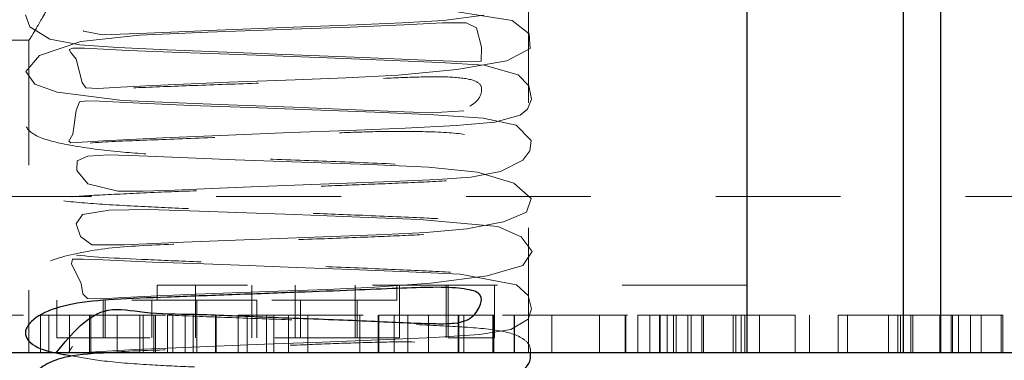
# Model space of a CAD drawing. Header units: inches. Extents: x 220 to 877, y 4 to 174.
# Tile 217 of 256: x 317.215 to 318.004, y 154.794 to 155.066. Entities that reach past the tile are written whole.
import ezdxf

# ---------------------------------------------------------------- set-up
doc = ezdxf.new("R2010")
doc.units = ezdxf.units.IN
doc.header["$LTSCALE"] = 0.5
doc.header["$MEASUREMENT"] = 0
doc.linetypes.add('HIDDEN', pattern=[0.225, 0.15, -0.075])
doc.layers.add('PBU-M-S', color=8, linetype='Continuous')
doc.layers.add('SVD-M-S', color=8, linetype='Continuous')

msp = doc.modelspace()

# ---------------------------------------------------------------- linework, layer by layer
at = {"layer": 'PBU-M-S', "linetype": 'HIDDEN', "lineweight": 18}
msp.add_line((316.97263, 154.92488), (334.97263, 154.92488), dxfattribs=at)
at = {"layer": 'SVD-M-S', "linetype": 'HIDDEN', "lineweight": 18}
for p, q in [((317.62263, 154.79988), (317.62263, 155.54988)), ((317.2199, 155.07037), (317.22328, 155.06066)), ((317.55454, 155.06581), (317.587, 155.06987)), ((317.60957, 155.06574), (317.55715, 155.0741)), ((317.43453, 155.06033), (317.48473, 155.06222)), ((317.52294, 155.06227), (317.47987, 155.0605)), ((317.48473, 155.06222), (317.52144, 155.06373)), ((317.52144, 155.06373), (317.55454, 155.06581)), ((317.55375, 155.06374), (317.52294, 155.06227)), ((317.57263, 155.06383), (317.55375, 155.06374)), ((317.58105, 155.05992), (317.57263, 155.06383)), ((317.62317, 155.05513), (317.60957, 155.06574)), ((317.22328, 155.06066), (317.23928, 155.05066)), ((317.31118, 155.05402), (317.26415, 155.04885)), ((317.26622, 155.05763), (317.26637, 155.05732)), ((317.26637, 155.05732), (317.28142, 155.05416)), ((317.28142, 155.05416), (317.3169, 155.05556)), ((317.36578, 155.05637), (317.31118, 155.05402)), ((317.3169, 155.05556), (317.34264, 155.05678)), ((317.34264, 155.05678), (317.37301, 155.05804)), ((317.42513, 155.05845), (317.36578, 155.05637)), ((317.37301, 155.05804), (317.43453, 155.06033)), ((317.47987, 155.0605), (317.42513, 155.05845)), ((317.58495, 155.04426), (317.58105, 155.05992)), ((317.62386, 155.04325), (317.62317, 155.05513)), ((316.92263, 155.04988), (317.22276, 155.04988)), ((317.22263, 155.05009), (317.22263, 154.79988)), ((317.26415, 155.04885), (317.23106, 155.03779)), ((317.23928, 155.05066), (317.26345, 155.04613)), ((317.26345, 155.04613), (317.29375, 155.04409)), ((317.25785, 155.04362), (317.2549, 155.04257)), ((317.2549, 155.04257), (317.25617, 155.04023)), ((317.25617, 155.04023), (317.26043, 155.03489)), ((317.26707, 155.04352), (317.25785, 155.04362)), ((317.30238, 155.04184), (317.26707, 155.04352)), ((317.29375, 155.04409), (317.33318, 155.04227)), ((317.34414, 155.0402), (317.30238, 155.04184)), ((317.33318, 155.04227), (317.38103, 155.04037)), ((317.38303, 155.03876), (317.34414, 155.0402)), ((317.38103, 155.04037), (317.43453, 155.03838)), ((317.41912, 155.03743), (317.38303, 155.03876)), ((317.43453, 155.03838), (317.48989, 155.03614)), ((317.58484, 155.03327), (317.58495, 155.04426)), ((317.60541, 155.03358), (317.62386, 155.04325)), ((317.23106, 155.03779), (317.21999, 155.02494)), ((317.26043, 155.03489), (317.26514, 155.0162)), ((317.46129, 155.03588), (317.41912, 155.03743)), ((317.50714, 155.03411), (317.46129, 155.03588)), ((317.48989, 155.03614), (317.53994, 155.03396)), ((317.55157, 155.03212), (317.50714, 155.03411)), ((317.53994, 155.03396), (317.57592, 155.03268)), ((317.58703, 155.02995), (317.55157, 155.03212)), ((317.56523, 155.02647), (317.60541, 155.03358)), ((317.57592, 155.03268), (317.58484, 155.03327)), ((317.21999, 155.02494), (317.2272, 155.0149)), ((317.51818, 155.022), (317.56523, 155.02647)), ((317.61445, 155.02222), (317.58703, 155.02995)), ((317.62304, 155.01338), (317.61445, 155.02222)), ((317.2272, 155.0149), (317.2451, 155.00828)), ((317.26514, 155.0162), (317.26819, 155.01198)), ((317.32215, 155.01381), (317.38267, 155.01626)), ((317.38267, 155.01626), (317.43588, 155.01824)), ((317.43588, 155.01824), (317.47644, 155.01977)), ((317.47644, 155.01977), (317.51818, 155.022)), ((317.2451, 155.00828), (317.29757, 155.00177)), ((317.26819, 155.01198), (317.27787, 155.01143)), ((317.27787, 155.01143), (317.29584, 155.01245)), ((317.29584, 155.01245), (317.32215, 155.01381)), ((317.62516, 155.00281), (317.62304, 155.01338)), ((317.263, 155.00058), (317.26038, 154.99374)), ((317.26884, 155.00144), (317.263, 155.00058)), ((317.27916, 155.00119), (317.26884, 155.00144)), ((317.31146, 154.99954), (317.27916, 155.00119)), ((317.29757, 155.00177), (317.32942, 155.00028)), ((317.35253, 154.9978), (317.31146, 154.99954)), ((317.32942, 155.00028), (317.37486, 154.99847)), ((317.37486, 154.99847), (317.43427, 154.99626)), ((317.62179, 154.99469), (317.62516, 155.00281)), ((317.26038, 154.99374), (317.25787, 154.97483)), ((317.39942, 154.99601), (317.35253, 154.9978)), ((317.44923, 154.99422), (317.39942, 154.99601)), ((317.43427, 154.99626), (317.49703, 154.99374)), ((317.49965, 154.99241), (317.44923, 154.99422)), ((317.49703, 154.99374), (317.52309, 154.99256)), ((317.54687, 154.99034), (317.49965, 154.99241)), ((317.52309, 154.99256), (317.54431, 154.99177)), ((317.54431, 154.99177), (317.57094, 154.99336)), ((317.61596, 154.99005), (317.62179, 154.99469)), ((317.58622, 154.98751), (317.54687, 154.99034)), ((317.56469, 154.98167), (317.59582, 154.98438)), ((317.61287, 154.98198), (317.58622, 154.98751)), ((317.59582, 154.98438), (317.61596, 154.99005)), ((317.25787, 154.97483), (317.25463, 154.96929)), ((317.38242, 154.97411), (317.43245, 154.97599)), ((317.43245, 154.97599), (317.47848, 154.97772)), ((317.47848, 154.97772), (317.52393, 154.97961)), ((317.52393, 154.97961), (317.56469, 154.98167)), ((317.6248, 154.96968), (317.61287, 154.98198)), ((317.25463, 154.96929), (317.25615, 154.96782)), ((317.25615, 154.96782), (317.2651, 154.96839)), ((317.2651, 154.96839), (317.28223, 154.96958)), ((317.28223, 154.96958), (317.32984, 154.97196)), ((317.32984, 154.97196), (317.38242, 154.97411)), ((317.62371, 154.96152), (317.6248, 154.96968)), ((317.61822, 154.95391), (317.62371, 154.96152)), ((317.2611, 154.9534), (317.26084, 154.94563)), ((317.2698, 154.95728), (317.2611, 154.9534)), ((317.28643, 154.95833), (317.2698, 154.95728)), ((317.31086, 154.95745), (317.28643, 154.95833)), ((317.34394, 154.95602), (317.31086, 154.95745)), ((317.38783, 154.95431), (317.34394, 154.95602)), ((317.44121, 154.95234), (317.38783, 154.95431)), ((317.49549, 154.95041), (317.44121, 154.95234)), ((317.60026, 154.94486), (317.61822, 154.95391)), ((317.26084, 154.94563), (317.26977, 154.93515)), ((317.54267, 154.94834), (317.49549, 154.95041)), ((317.58181, 154.94433), (317.54267, 154.94834)), ((317.57643, 154.94051), (317.60026, 154.94486)), ((317.61085, 154.93559), (317.58181, 154.94433)), ((317.46306, 154.93499), (317.5134, 154.93698)), ((317.5134, 154.93698), (317.54973, 154.93865)), ((317.54973, 154.93865), (317.57643, 154.94051)), ((317.62476, 154.92344), (317.61085, 154.93559)), ((317.26977, 154.93515), (317.29374, 154.92926)), ((317.29374, 154.92926), (317.31396, 154.9292)), ((317.31396, 154.9292), (317.33936, 154.9301)), ((317.33936, 154.9301), (317.3687, 154.93136)), ((317.3687, 154.93136), (317.40057, 154.93267)), ((317.40057, 154.93267), (317.46306, 154.93499)), ((317.62113, 154.91244), (317.62476, 154.92344)), ((317.28677, 154.91393), (317.26542, 154.9106)), ((317.31822, 154.91459), (317.28677, 154.91393)), ((317.35157, 154.91358), (317.31822, 154.91459)), ((317.38905, 154.91213), (317.35157, 154.91358)), ((317.43529, 154.91043), (317.38905, 154.91213)), ((317.60255, 154.9046), (317.62113, 154.91244)), ((317.26542, 154.9106), (317.26053, 154.90318)), ((317.48749, 154.90847), (317.43529, 154.91043)), ((317.53525, 154.90658), (317.48749, 154.90847)), ((317.59822, 154.90093), (317.53525, 154.90658)), ((317.57334, 154.89917), (317.60255, 154.9046)), ((317.26053, 154.90318), (317.26398, 154.89288)), ((317.50782, 154.89461), (317.54058, 154.89621)), ((317.54058, 154.89621), (317.57334, 154.89917)), ((317.61682, 154.89272), (317.59822, 154.90093)), ((317.26398, 154.89288), (317.27284, 154.88629)), ((317.29892, 154.88615), (317.34638, 154.8884)), ((317.34638, 154.8884), (317.40896, 154.89085)), ((317.40896, 154.89085), (317.46504, 154.89292)), ((317.46504, 154.89292), (317.50782, 154.89461)), ((317.62554, 154.88092), (317.61682, 154.89272)), ((317.27284, 154.88629), (317.29892, 154.88615)), ((317.61806, 154.86983), (317.62554, 154.88092)), ((317.25755, 154.87481), (317.25667, 154.87114)), ((317.26616, 154.87486), (317.25755, 154.87481)), ((317.28172, 154.87412), (317.26616, 154.87486)), ((317.32146, 154.8725), (317.28172, 154.87412)), ((317.36253, 154.87098), (317.32146, 154.8725)), ((317.25667, 154.87114), (317.26454, 154.85545)), ((317.39809, 154.86966), (317.36253, 154.87098)), ((317.43655, 154.86825), (317.39809, 154.86966)), ((317.48069, 154.86661), (317.43655, 154.86825)), ((317.5268, 154.86474), (317.48069, 154.86661)), ((317.56803, 154.86277), (317.5268, 154.86474)), ((317.58956, 154.86152), (317.61806, 154.86983)), ((317.54445, 154.85554), (317.58956, 154.86152)), ((317.61309, 154.85427), (317.56803, 154.86277)), ((317.26454, 154.85545), (317.26568, 154.84707)), ((317.32531, 154.85388), (317.32531, 154.84188)), ((317.79772, 154.85388), (317.32531, 154.85388)), ((317.35597, 154.81188), (317.35597, 154.85388)), ((317.35665, 154.84672), (317.41457, 154.84892)), ((317.40121, 154.81188), (317.40121, 154.85388)), ((317.41457, 154.84892), (317.46116, 154.85065)), ((317.43584, 154.81188), (317.43584, 154.85388)), ((317.46116, 154.85065), (317.49958, 154.8523)), ((317.48376, 154.81188), (317.48376, 154.85388)), ((317.49958, 154.8523), (317.54445, 154.85554)), ((317.51712, 154.85388), (317.51712, 154.84188)), ((317.51947, 154.81188), (317.51947, 154.85388)), ((317.55664, 154.81188), (317.55664, 154.85388)), ((317.55826, 154.81188), (317.55826, 154.85388)), ((317.59542, 154.81188), (317.59542, 154.85388)), ((317.6223, 154.84567), (317.61309, 154.85427)), ((317.79772, 154.79988), (317.79772, 154.85388)), ((317.40501, 154.84188), (317.04754, 154.84188)), ((317.24484, 154.81188), (317.24484, 154.84188)), ((317.26568, 154.84707), (317.2694, 154.84332)), ((317.2694, 154.84332), (317.27997, 154.843)), ((317.27997, 154.843), (317.29882, 154.84408)), ((317.282, 154.81188), (317.282, 154.84188)), ((317.28378, 154.81188), (317.28378, 154.84188)), ((317.29882, 154.84408), (317.32589, 154.84544)), ((317.32095, 154.81188), (317.32095, 154.84188)), ((317.32589, 154.84544), (317.35665, 154.84672)), ((317.35693, 154.81188), (317.35693, 154.84188)), ((317.51712, 154.84188), (317.40501, 154.84188)), ((317.40501, 154.81188), (317.40501, 154.84188)), ((317.43995, 154.81188), (317.43995, 154.84188)), ((317.48532, 154.81188), (317.48532, 154.84188)), ((317.62514, 154.8351), (317.6223, 154.84567)), ((317.62226, 154.82669), (317.62514, 154.8351)), ((317.23184, 154.82988), (317.23184, 154.79988)), ((317.23184, 154.82988), (317.37196, 154.82988)), ((317.23854, 154.82988), (317.23854, 154.79988)), ((317.25499, 154.82988), (317.25499, 154.80083)), ((317.27113, 154.82988), (317.27113, 154.79988)), ((317.27205, 154.82988), (317.27205, 154.79988)), ((317.29337, 154.82988), (317.29337, 154.79988)), ((317.31134, 154.82988), (317.31134, 154.79988)), ((317.314, 154.82988), (317.314, 154.79988)), ((317.32251, 154.82988), (317.32251, 154.79988)), ((317.32393, 154.82988), (317.32393, 154.79988)), ((317.33358, 154.82988), (317.33358, 154.79988)), ((317.33784, 154.82988), (317.33784, 154.79988)), ((317.34769, 154.82988), (317.34769, 154.79988)), ((317.35401, 154.82988), (317.35401, 154.79988)), ((317.35703, 154.82988), (317.35703, 154.79988)), ((317.37196, 154.82988), (317.37196, 154.79988)), ((317.37257, 154.82988), (317.37257, 154.79988)), ((317.39024, 154.82988), (317.39024, 154.79988)), ((317.39724, 154.82988), (317.39724, 154.79988)), ((317.41278, 154.82988), (317.41278, 154.79988)), ((317.4186, 154.82988), (317.4186, 154.79988)), ((317.43045, 154.82988), (317.43045, 154.79988)), ((317.44596, 154.82988), (317.44596, 154.79988)), ((317.48771, 154.82988), (317.48771, 154.79988)), ((317.50221, 154.82988), (317.50221, 154.79988)), ((317.5023, 154.82988), (317.5023, 154.79988)), ((317.50287, 154.82988), (317.50287, 154.79988)), ((317.50292, 154.82988), (317.50292, 154.79988)), ((317.50981, 154.82988), (317.51516, 154.82988)), ((317.51516, 154.82988), (317.51516, 154.79988)), ((317.52609, 154.82988), (317.52609, 154.79988)), ((317.54254, 154.82988), (317.54254, 154.79988)), ((317.5663, 154.82988), (317.5663, 154.79988)), ((317.56681, 154.82988), (317.56681, 154.79988)), ((317.59494, 154.82988), (317.56681, 154.82988)), ((317.57087, 154.82988), (317.57087, 154.79988)), ((317.59408, 154.82988), (317.59408, 154.79988)), ((317.59494, 154.82988), (317.59494, 154.79988)), ((317.60183, 154.82988), (317.71008, 154.82988)), ((317.60857, 154.81847), (317.62226, 154.82669)), ((317.61108, 154.82988), (317.61108, 154.79988)), ((317.61137, 154.82988), (317.61137, 154.79988)), ((317.64124, 154.82988), (317.64124, 154.79988)), ((317.67962, 154.82988), (317.67962, 154.79988)), ((317.70007, 154.82988), (317.70007, 154.79988)), ((317.70064, 154.82988), (317.70064, 154.79988)), ((317.71008, 154.82988), (317.71008, 154.79988)), ((317.71008, 154.82988), (317.75295, 154.82988)), ((317.71983, 154.82988), (317.71983, 154.79988)), ((317.72745, 154.82988), (317.72745, 154.79988)), ((317.72817, 154.82988), (317.72817, 154.79988)), ((317.73359, 154.82988), (317.73359, 154.79988)), ((317.73868, 154.82988), (317.73868, 154.79988)), ((317.74085, 154.82988), (317.74085, 154.79988)), ((317.75029, 154.82988), (317.75029, 154.79988)), ((317.75295, 154.82988), (317.75295, 154.79988)), ((317.76146, 154.82988), (317.76146, 154.79988)), ((317.76289, 154.82988), (317.76289, 154.79988)), ((317.78665, 154.82988), (317.78665, 154.79988)), ((317.78857, 154.82988), (317.78857, 154.79988)), ((317.79296, 154.82988), (317.79296, 154.79988)), ((317.79598, 154.82988), (317.79598, 154.79988)), ((317.80756, 154.82988), (317.80756, 154.79988)), ((317.83619, 154.82988), (317.83619, 154.79988)), ((317.84777, 154.82988), (317.84777, 154.79988)), ((317.87061, 154.82988), (317.87061, 154.79988)), ((317.87061, 154.82988), (317.92047, 154.82988)), ((317.87823, 154.82988), (317.87823, 154.79988)), ((317.91082, 154.82988), (317.91082, 154.79988)), ((317.91844, 154.82988), (317.91844, 154.79988)), ((317.92047, 154.82988), (317.92047, 154.79988)), ((317.92889, 154.82988), (317.92889, 154.79988)), ((317.93038, 154.82988), (317.93038, 154.79988)), ((317.95195, 154.82988), (317.95195, 154.79988)), ((317.96109, 154.82988), (317.96109, 154.79988)), ((317.96122, 154.82988), (317.96122, 154.79988)), ((317.9623, 154.82988), (317.9623, 154.79988)), ((317.96707, 154.82988), (317.96707, 154.79988)), ((317.97662, 154.82988), (317.97662, 154.79988)), ((317.98505, 154.82988), (317.98505, 154.79988)), ((318.00129, 154.82988), (318.00129, 154.79988)), ((318.00251, 154.82988), (318.00251, 154.79988)), ((317.58341, 154.81444), (317.60857, 154.81847)), ((317.51947, 154.81188), (317.24484, 154.81188)), ((317.4576, 154.80838), (317.50334, 154.81018)), ((317.50334, 154.81018), (317.54699, 154.81217)), ((317.54699, 154.81217), (317.58341, 154.81444)), ((317.59542, 154.81188), (317.55826, 154.81188)), ((317.28487, 154.8012), (317.30794, 154.80242)), ((317.30794, 154.80242), (317.35949, 154.80467)), ((317.35949, 154.80467), (317.41113, 154.80666)), ((317.41113, 154.80666), (317.4576, 154.80838)), ((317.25499, 154.80044), (317.25499, 154.79988)), ((317.26523, 154.79988), (317.2669, 154.8)), ((317.2669, 154.8), (317.28487, 154.8012))]:
    msp.add_line(p, q, dxfattribs=at)
at = {"layer": 'SVD-M-S', "linetype": 'Continuous', "lineweight": 25}
for p, q in [((317.79763, 154.79988), (317.79763, 155.54988)), ((317.92263, 155.54988), (317.92263, 154.79988)), ((317.95263, 155.54988), (317.95263, 154.79988)), ((317.92263, 154.79988), (316.92263, 154.79988)), ((319.29763, 154.79988), (317.92263, 154.79988))]:
    msp.add_line(p, q, dxfattribs=at)
at = {"layer": 'SVD-M-S', "linetype": 'HIDDEN', "lineweight": 18}
for points, knots in [([(317.22276, 155.05009), (317.22333, 155.051), (317.2245, 155.05283), (317.23412, 155.06882), (317.2477, 155.09443), (317.26107, 155.12827), (317.26764, 155.16622), (317.26545, 155.2013), (317.25644, 155.23429), (317.2429, 155.26507), (317.22949, 155.28894), (317.22213, 155.30068), (317.22318, 155.299), (317.22339, 155.29865)], [0, 0, 0, 0, 0.087843, 0.177832, 0.278119, 0.392298, 0.479056, 0.566082, 0.64891, 0.74581, 0.860331, 0.971334, 1, 1, 1, 1]), ([(317.57574, 154.99716), (317.57786, 154.9986), (317.58377, 155.00262), (317.5864, 155.01265), (317.58104, 155.0181), (317.56334, 155.02077), (317.53771, 155.02082), (317.50384, 155.01928), (317.46422, 155.01776), (317.41587, 155.01599), (317.36381, 155.01402), (317.31599, 155.01234), (317.277, 155.01042), (317.2462, 155.00649), (317.2234, 154.99507), (317.21696, 154.98234), (317.22766, 154.97218), (317.2542, 154.96563), (317.29243, 154.96049), (317.3322, 154.95794), (317.37281, 154.95641), (317.42119, 154.95459), (317.47813, 154.95253), (317.53193, 154.95024), (317.56834, 154.94819), (317.58324, 154.94753), (317.58341, 154.95869), (317.58615, 154.96987), (317.5756, 154.97506), (317.54496, 154.97701), (317.50526, 154.97718), (317.46323, 154.9756), (317.41959, 154.97398), (317.36943, 154.97219), (317.31888, 154.97001), (317.27664, 154.96859), (317.24645, 154.96523), (317.22883, 154.9551), (317.22181, 154.94418), (317.22185, 154.93415), (317.22531, 154.92748), (317.23768, 154.92251), (317.26653, 154.91954), (317.30869, 154.91706), (317.35356, 154.91502), (317.39681, 154.91336), (317.44229, 154.9117), (317.49346, 154.90975), (317.53582, 154.90795), (317.56447, 154.90638), (317.57913, 154.90515), (317.58603, 154.90524), (317.58519, 154.90908), (317.5837, 154.92748), (317.58932, 154.93555), (317.58907, 154.93764), (317.58598, 154.93887), (317.57411, 154.9385), (317.54611, 154.93674), (317.50481, 154.93504), (317.46091, 154.93336), (317.41618, 154.93172), (317.36998, 154.93005), (317.32306, 154.92826), (317.282, 154.92622), (317.25181, 154.92473), (317.23064, 154.92071), (317.22042, 154.90987), (317.21892, 154.89921), (317.22779, 154.88303), (317.25694, 154.8773), (317.3033, 154.87497), (317.36289, 154.87248), (317.4152, 154.87057), (317.47124, 154.86845), (317.52525, 154.8661), (317.56147, 154.86438), (317.58104, 154.86337), (317.59094, 154.8636), (317.58652, 154.86845), (317.58216, 154.88875), (317.57875, 154.89528), (317.56463, 154.89596), (317.53503, 154.89416), (317.49587, 154.89258), (317.44464, 154.89061), (317.38689, 154.88852), (317.32968, 154.88665), (317.27844, 154.8838), (317.23762, 154.87446), (317.21876, 154.86203), (317.21885, 154.84654), (317.24023, 154.85088), (317.24302, 154.81698), (317.24443, 154.79988)], [0, 0, 0, 0, 0.006422, 0.017904, 0.029509, 0.040932, 0.051, 0.059702, 0.069432, 0.080816, 0.093774, 0.106392, 0.118006, 0.128779, 0.139082, 0.150642, 0.163489, 0.177329, 0.189938, 0.200443, 0.209665, 0.220935, 0.234711, 0.249778, 0.262666, 0.273134, 0.282015, 0.292728, 0.306114, 0.321164, 0.333568, 0.342856, 0.352651, 0.364454, 0.37824, 0.39172, 0.403819, 0.409496, 0.41481, 0.419862, 0.425313, 0.437877, 0.452707, 0.466707, 0.478423, 0.487967, 0.498096, 0.510385, 0.524809, 0.532489, 0.539553, 0.545972, 0.551826, 0.562121, 0.566881, 0.571982, 0.577591, 0.583705, 0.596635, 0.608558, 0.619283, 0.629258, 0.64013, 0.652057, 0.66506, 0.677961, 0.689816, 0.69549, 0.700867, 0.705797, 0.720639, 0.742744, 0.75462, 0.76696, 0.78001, 0.793951, 0.808664, 0.816199, 0.823179, 0.835234, 0.845251, 0.85401, 0.862972, 0.872325, 0.883172, 0.895652, 0.909534, 0.923524, 0.937675, 0.952181, 0.966021, 0.978411, 0.989109, 1, 1, 1, 1]), ([(317.62413, 154.79988), (317.62418, 154.80118), (317.62438, 154.80557), (317.6169, 154.81338), (317.5987, 154.81859), (317.56687, 154.82083), (317.52268, 154.82304), (317.47289, 154.82484), (317.42203, 154.82663), (317.37295, 154.82845), (317.32826, 154.83022), (317.29712, 154.8316), (317.27703, 154.83285), (317.26416, 154.83302), (317.25781, 154.83253), (317.26234, 154.81795), (317.25773, 154.80452), (317.25402, 154.80058), (317.25519, 154.80026), (317.25547, 154.80018)], [0, 0, 0, 0, 0.016708, 0.056307, 0.140719, 0.231995, 0.320323, 0.40384, 0.483059, 0.559395, 0.635388, 0.711095, 0.74869, 0.784715, 0.850875, 0.913576, 0.94915, 0.987761, 1, 1, 1, 1]), ([(317.11822, 154.82988), (317.13142, 154.82988), (317.15777, 154.82988), (317.19724, 154.82988), (317.22423, 154.82988), (317.23698, 154.82988), (317.23802, 154.82988), (317.23854, 154.82988)], [0, 0, 0, 0, 0.251071, 0.501095, 0.749791, 0.874852, 1, 1, 1, 1]), ([(317.39024, 154.82988), (317.39078, 154.82988), (317.39186, 154.82988), (317.40441, 154.82988), (317.44019, 154.82988), (317.4778, 154.82988), (317.50287, 154.82988)], [0, 0, 0, 0, 0.125454, 0.250897, 0.500851, 1, 1, 1, 1]), ([(317.41699, 154.82988), (317.41136, 154.82988), (317.40055, 154.82988), (317.39183, 154.82988), (317.39077, 154.82988), (317.39024, 154.82988)], [0, 0, 0, 0, 0.352747, 0.676303, 1, 1, 1, 1]), ([(317.50287, 154.82988), (317.52138, 154.82988), (317.55442, 154.82988), (317.58256, 154.82988), (317.59494, 154.82988)], [0, 0, 0, 0, 0.560137, 1, 1, 1, 1]), ([(317.75295, 154.82988), (317.77038, 154.82988), (317.79646, 154.82988), (317.82455, 154.82988), (317.83489, 154.82988), (317.83576, 154.82988), (317.83619, 154.82988)], [0, 0, 0, 0, 0.5014, 0.750128, 0.875051, 1, 1, 1, 1]), ([(317.92047, 154.82988), (317.93777, 154.82988), (317.96365, 154.82988), (317.99105, 154.82988), (318.00122, 154.82988), (318.00208, 154.82988), (318.00251, 154.82988)], [0, 0, 0, 0, 0.501344, 0.750012, 0.875026, 1, 1, 1, 1]), ([(317.25561, 154.7978), (317.26351, 154.7963), (317.28079, 154.79302), (317.31685, 154.7902), (317.35584, 154.78848), (317.4008, 154.78682), (317.45568, 154.7848), (317.51271, 154.7826), (317.55664, 154.78045), (317.57993, 154.77846), (317.58311, 154.78519), (317.58559, 154.79812), (317.58206, 154.80539), (317.55796, 154.80786), (317.52101, 154.80897), (317.47998, 154.80776), (317.4374, 154.80606), (317.38987, 154.80444), (317.33815, 154.8021), (317.30368, 154.80164), (317.2881, 154.80005), (317.2864, 154.79988)], [0, 0, 0, 0, 0.0442502, 0.0966588, 0.1404376, 0.189358, 0.250104, 0.3211725, 0.3860575, 0.4397155, 0.4831054, 0.5299434, 0.5881231, 0.6581246, 0.7209422, 0.7691793, 0.8121104, 0.864367, 0.9260772, 0.9919159, 1, 1, 1, 1]), ([(317.80756, 154.79988), (317.80722, 154.79988), (317.80655, 154.79988), (317.80415, 154.79988), (317.80105, 154.79988), (317.80078, 154.79988)], [0, 0, 0, 0, 0.4772, 0.953915, 1, 1, 1, 1])]:
    msp.add_open_spline(points, degree=3, knots=knots, dxfattribs=at)
at = {"layer": 'SVD-M-S', "linetype": 'Continuous', "lineweight": 25}
for points, knots in [([(317.24443, 154.79988), (317.25714, 154.81542), (317.27673, 154.83937), (317.3166, 154.83101), (317.35758, 154.83102), (317.41254, 154.82835), (317.46447, 154.82666), (317.50358, 154.8249), (317.52878, 154.82374), (317.54892, 154.82306), (317.56821, 154.82327), (317.57961, 154.82863), (317.58577, 154.84052), (317.58475, 154.84827), (317.57109, 154.85154), (317.54898, 154.85264), (317.51823, 154.8514), (317.48095, 154.84984), (317.43592, 154.84818), (317.38405, 154.84626), (317.33377, 154.84444), (317.29086, 154.84269), (317.25705, 154.83997), (317.23017, 154.83128), (317.21714, 154.81807), (317.22243, 154.80691), (317.23602, 154.80085), (317.25208, 154.79835), (317.25561, 154.7978)], [0, 0, 0, 0, 0.058862, 0.090685, 0.129142, 0.176615, 0.231574, 0.258595, 0.284539, 0.309326, 0.332913, 0.376547, 0.418091, 0.459243, 0.500479, 0.53801, 0.570293, 0.603116, 0.641881, 0.686592, 0.733258, 0.776304, 0.816306, 0.853739, 0.893684, 0.938206, 0.986409, 1, 1, 1, 1]), ([(317.2864, 154.79988), (317.27526, 154.79935), (317.2581, 154.79852), (317.23857, 154.79248), (317.22681, 154.78434), (317.22153, 154.77268), (317.22259, 154.76148), (317.22764, 154.75715), (317.24113, 154.75499), (317.24705, 154.75404)], [0, 0, 0, 0, 0.201026, 0.309774, 0.413539, 0.509721, 0.605877, 0.826897, 1, 1, 1, 1]), ([(317.27191, 154.76731), (317.2743, 154.76543), (317.27906, 154.76168), (317.29513, 154.76052), (317.31593, 154.76059), (317.34205, 154.76165), (317.3814, 154.76341), (317.43403, 154.76538), (317.49036, 154.76743), (317.53418, 154.76938), (317.56491, 154.77065), (317.59162, 154.77361), (317.61312, 154.77903), (317.62513, 154.79196), (317.62432, 154.79834), (317.62413, 154.79988)], [0, 0, 0, 0, 0.06256, 0.124925, 0.188245, 0.252324, 0.316868, 0.444618, 0.559277, 0.657079, 0.738681, 0.815331, 0.891991, 0.973984, 1, 1, 1, 1])]:
    msp.add_open_spline(points, degree=3, knots=knots, dxfattribs=at)

doc.saveas('drawing.dxf')
